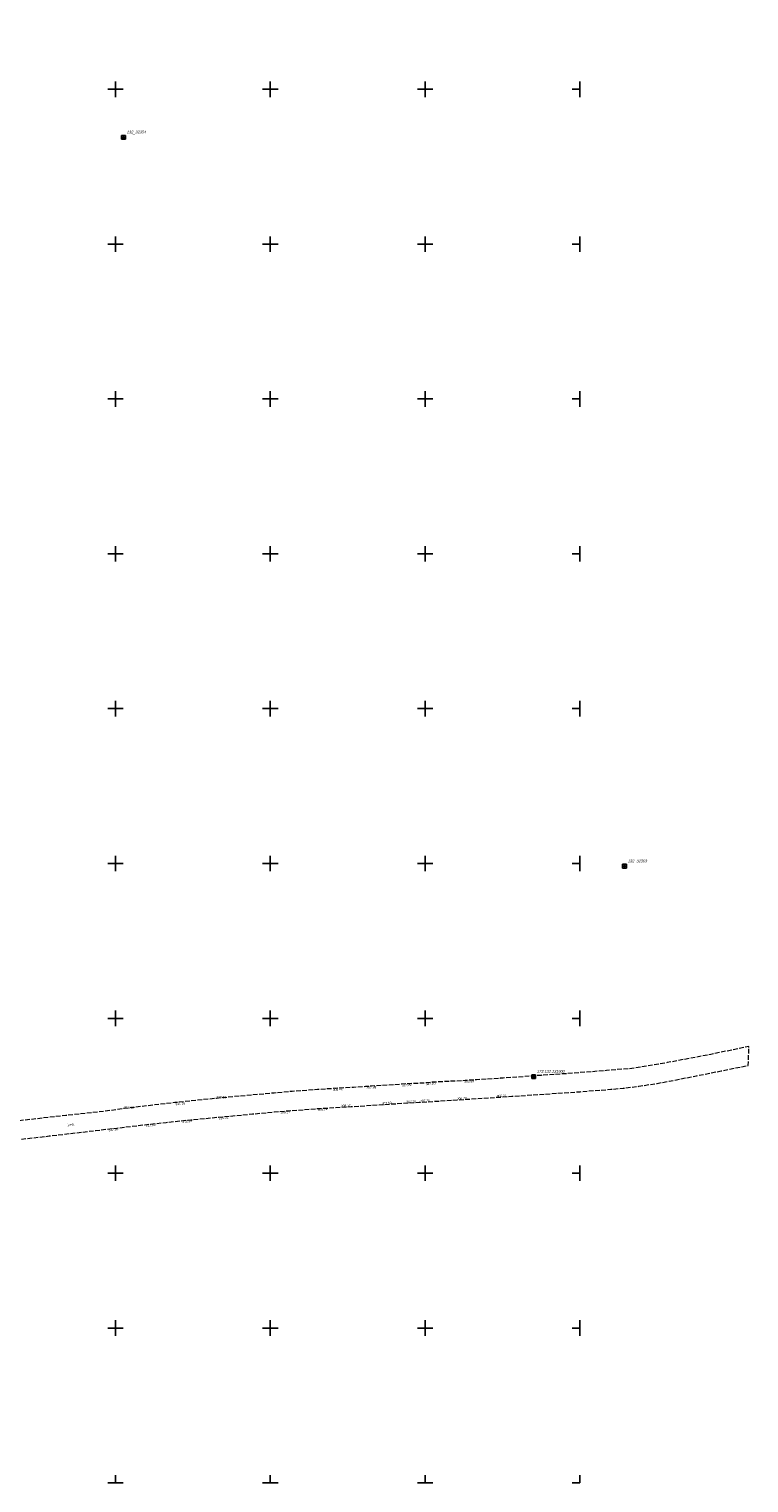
# Model space of a CAD drawing. Header units: metres. Extents: x 7423100 to 7431699, y 5527887 to 5533362.
# Tile 111 of 114: x 7428622 to 7428855, y 5529500 to 5529969. Entities that reach past the tile are written whole.
import ezdxf
from ezdxf.enums import TextEntityAlignment as Align

# ---------------------------------------------------------------- set-up
doc = ezdxf.new("R2010")
doc.units = ezdxf.units.M
doc.header["$MEASUREMENT"] = 0
doc.linetypes.add('1.5_0.5', pattern=[2, 1.5, -0.5])
doc.layers.get('0').update_dxf_attribs({"color": 2, "linetype": 'CONTINUOUS', "lineweight": 5})
for name, color, linetype in [('jezdnia', 7, 'CONTINUOUS'), ('jezdnia-Atr17', 7, 'CONTINUOUS'), ('pikieta sztuczna', 7, 'CONTINUOUS'), ('pikieta sztuczna-Atr2', 7, 'CONTINUOUS'), ('Szczegółowa osnowa geodezyjna pozioma', 7, 'CONTINUOUS'), ('Szczegółowa osnowa geodezyjna pozioma-Atr103', 7, 'CONTINUOUS'), ('Wstawianie ramki sekcyjnej z opisem', 7, 'CONTINUOUS')]:
    doc.layers.add(name, color=color, linetype=linetype)
doc.styles.get("Standard").update_dxf_attribs({"font": 'Working1250.shx', "width": 0.75})

# ---------------------------------------------------------------- blocks, each defined once
blk = doc.blocks.new('PW01')
at = {"linetype": 'Continuous', "lineweight": 13}
h = blk.add_hatch(color=0, dxfattribs=at)
edge = h.paths.add_edge_path()
edge.add_arc((0, 0), 0.045, 0, 360)
blk = doc.blocks.new('OSSP')
at = {"color": 0}
for p, q in [((-0.626, 0.625), (-0.626, -0.625)), ((-0.626, 0.625), (-0.626, -0.625)), ((0.624, 0.625), (-0.626, 0.625)), ((0.624, 0.625), (-0.626, 0.625)), ((0.3, 0), (-0.3, 0)), ((0.3, 0), (-0.3, 0)), ((0, -0.3), (0, 0.3)), ((0, -0.3), (0, 0.3)), ((0.624, -0.625), (0.624, 0.625)), ((0.624, -0.625), (0.624, 0.625)), ((-0.626, -0.625), (0.624, -0.625)), ((-0.626, -0.625), (0.624, -0.625))]:
    blk.add_line(p, q, dxfattribs=at)
blk = doc.blocks.new('RAMKA500K')
at = {"color": 0}
for p, q in [((0, 247.5), (0, 250)), ((0, 250), (2.5, 250)), ((47.5, 250), (52.5, 250)), ((50, 247.5), (50, 250)), ((97.5, 250), (102.5, 250)), ((100, 247.5), (100, 250)), ((147.5, 250), (152.5, 250)), ((150, 247.5), (150, 250)), ((197.5, 250), (202.5, 250)), ((200, 247.5), (200, 250)), ((247.5, 250), (252.5, 250)), ((250, 247.5), (250, 250)), ((297.5, 250), (302.5, 250)), ((300, 247.5), (300, 250)), ((347.5, 250), (352.5, 250)), ((350, 247.5), (350, 250)), ((397.5, 250), (400, 250)), ((400, 247.5), (400, 250)), ((0, 197.5), (0, 202.5)), ((50, 197.5), (50, 202.5)), ((100, 197.5), (100, 202.5)), ((150, 197.5), (150, 202.5)), ((200, 197.5), (200, 202.5)), ((250, 197.5), (250, 202.5)), ((300, 197.5), (300, 202.5)), ((350, 197.5), (350, 202.5)), ((400, 197.5), (400, 202.5)), ((0, 200), (2.5, 200)), ((47.5, 200), (52.5, 200)), ((97.5, 200), (102.5, 200)), ((147.5, 200), (152.5, 200)), ((197.5, 200), (202.5, 200)), ((247.5, 200), (252.5, 200)), ((297.5, 200), (302.5, 200)), ((347.5, 200), (352.5, 200)), ((397.5, 200), (400, 200)), ((0, 147.5), (0, 152.5)), ((50, 147.5), (50, 152.5)), ((100, 147.5), (100, 152.5)), ((150, 147.5), (150, 152.5)), ((200, 147.5), (200, 152.5)), ((250, 147.5), (250, 152.5)), ((300, 147.5), (300, 152.5)), ((350, 147.5), (350, 152.5)), ((400, 147.5), (400, 152.5)), ((0, 150), (2.5, 150)), ((47.5, 150), (52.5, 150)), ((97.5, 150), (102.5, 150)), ((147.5, 150), (152.5, 150)), ((197.5, 150), (202.5, 150)), ((247.5, 150), (252.5, 150)), ((297.5, 150), (302.5, 150)), ((347.5, 150), (352.5, 150)), ((397.5, 150), (400, 150)), ((0, 97.5), (0, 102.5)), ((0, 100), (2.5, 100)), ((47.5, 100), (52.5, 100)), ((50, 97.5), (50, 102.5)), ((97.5, 100), (102.5, 100)), ((100, 97.5), (100, 102.5)), ((147.5, 100), (152.5, 100)), ((150, 97.5), (150, 102.5)), ((197.5, 100), (202.5, 100)), ((200, 97.5), (200, 102.5)), ((247.5, 100), (252.5, 100)), ((250, 97.5), (250, 102.5)), ((297.5, 100), (302.5, 100)), ((300, 97.5), (300, 102.5)), ((347.5, 100), (352.5, 100)), ((350, 97.5), (350, 102.5)), ((397.5, 100), (400, 100)), ((400, 97.5), (400, 102.5)), ((0, 47.5), (0, 52.5)), ((50, 47.5), (50, 52.5)), ((100, 47.5), (100, 52.5)), ((150, 47.5), (150, 52.5)), ((200, 47.5), (200, 52.5)), ((250, 47.5), (250, 52.5)), ((300, 47.5), (300, 52.5)), ((350, 47.5), (350, 52.5)), ((400, 47.5), (400, 52.5)), ((0, 50), (2.5, 50)), ((47.5, 50), (52.5, 50)), ((97.5, 50), (102.5, 50)), ((147.5, 50), (152.5, 50)), ((197.5, 50), (202.5, 50)), ((247.5, 50), (252.5, 50)), ((297.5, 50), (302.5, 50)), ((347.5, 50), (352.5, 50)), ((397.5, 50), (400, 50)), ((0, 0), (0, 2.5)), ((0, 0), (2.5, 0)), ((47.5, 0), (52.5, 0)), ((50, 0), (50, 2.5)), ((97.5, 0), (102.5, 0)), ((100, 0), (100, 2.5)), ((147.5, 0), (152.5, 0)), ((150, 0), (150, 2.5)), ((197.5, 0), (202.5, 0)), ((200, 0), (200, 2.5)), ((247.5, 0), (252.5, 0)), ((250, 0), (250, 2.5)), ((297.5, 0), (302.5, 0)), ((300, 0), (300, 2.5)), ((347.5, 0), (352.5, 0)), ((350, 0), (350, 2.5)), ((397.5, 0), (400, 0)), ((400, 0), (400, 2.5))]:
    blk.add_line(p, q, dxfattribs=at)

msp = doc.modelspace()

# ---------------------------------------------------------------- linework, layer by layer
at = {"layer": 'jezdnia', "color": 7, "linetype": '1.5_0.5', "lineweight": 18, "flags": 128}
msp.add_lwpolyline([(7428749.74, 5529629.12), (7428745.97, 5529628.93), (7428745.08, 5529628.9), (7428730.71, 5529627.97), (7428726.85, 5529627.73), (7428719.83, 5529627.29), (7428715.2, 5529627.01), (7428707.05, 5529626.4), (7428701.3, 5529625.89), (7428688.2, 5529624.7), (7428682.57, 5529624.18), (7428669.16, 5529622.79), (7428660.16, 5529621.76), (7428652.78, 5529620.87), (7428650.62, 5529620.53), (7428644.44, 5529619.74), (7428633.96, 5529618.66), (7428606.69, 5529615.51), (7428602.86, 5529615.84), (7428593.06, 5529615.47), (7428588.3, 5529616.11), (7428583.78, 5529617.16), (7428581.7, 5529618.24), (7428580.94, 5529619.32), (7428580.76, 5529640.44), (7428580.85, 5529641), (7428580.86, 5529647.98), (7428580.93, 5529655.59), (7428581.17, 5529667.58), (7428581.72, 5529687.04), (7428582.85, 5529713.23), (7428583.06, 5529719.38), (7428584.12, 5529738.25), (7428584.62, 5529745.55), (7428585.82, 5529762.72), (7428586.16, 5529768.17), (7428587.34, 5529788), (7428587.7, 5529798.11), (7428581.67, 5529798.27), (7428580.91, 5529784.94), (7428578.84, 5529753.1), (7428577.18, 5529727.56), (7428576.99, 5529720.44), (7428576.78, 5529719.65), (7428576.47, 5529718.18), (7428576.19, 5529710.14), (7428575.81, 5529700.94), (7428575.39, 5529686.38), (7428574.76, 5529669.31), (7428574.52, 5529655.41), (7428574.26, 5529644.54), (7428574.25, 5529638.35), (7428574.24, 5529623.9), (7428574.24, 5529617.59), (7428574.23, 5529615.92), (7428574.24, 5529607.58), (7428574.28, 5529594.8), (7428574.35, 5529578.53), (7428574.26, 5529575.31), (7428574.32, 5529566.67), (7428580.67, 5529567.35), (7428580.64, 5529575.18), (7428580.86, 5529582.81), (7428580.97, 5529595.75), (7428581.13, 5529598.76), (7428581.46, 5529600.31), (7428581.98, 5529601.66), (7428582.69, 5529602.96), (7428583.65, 5529604.05), (7428584.81, 5529604.92), (7428586.11, 5529605.57), (7428588.02, 5529606.19), (7428589.98, 5529606.72), (7428592.9, 5529607.37), (7428595.85, 5529607.96), (7428598.8, 5529608.44), (7428603.76, 5529609.16), (7428605.76, 5529609.38), (7428614.68, 5529610.43), (7428628.62, 5529612.02), (7428643.51, 5529613.78), (7428650.43, 5529614.58), (7428659.42, 5529615.64), (7428666.35, 5529616.42), (7428674.32, 5529617.24), (7428683.27, 5529618.1), (7428694.23, 5529619.13), (7428701.2, 5529619.78), (7428706.21, 5529620.18), (7428715.14, 5529620.85), (7428726.12, 5529621.5), (7428739.1, 5529622.36), (7428748.07, 5529622.9), (7428778.02, 5529624.83), (7428790.4, 5529625.66), (7428800.03, 5529626.33), (7428810.03, 5529627.1), (7428814, 5529627.46), (7428818.98, 5529628.06), (7428824.9, 5529629.02), (7428828.86, 5529629.73), (7428837.69, 5529631.46), (7428845.57, 5529633.02), (7428854.38, 5529634.82), (7428854.59, 5529640.92), (7428842.27, 5529638.37), (7428828.23, 5529635.7), (7428816.75, 5529633.79), (7428813.93, 5529633.63), (7428808.63, 5529633.15), (7428798.02, 5529632.3), (7428787.53, 5529631.6), (7428779.88, 5529631.04), (7428775.22, 5529630.73), (7428774.26, 5529630.64), (7428766.55, 5529630.15), (7428762.9, 5529629.92), (7428752.24, 5529629.35), (7428751.35, 5529629.23)], close=True, dxfattribs=at)

# ---------------------------------------------------------------- block references
at = {"layer": 'pikieta sztuczna', "color": 7, "linetype": 'Continuous', "lineweight": 13}
for p in [(7428751.35, 5529629.23), (7428762.9, 5529629.92), (7428719.83, 5529627.29), (7428730.71, 5529627.97), (7428745.08, 5529628.9), (7428776.34, 5529624.77), (7428652.78, 5529620.87), (7428669.16, 5529622.79), (7428682.57, 5529624.18), (7428706.21, 5529620.18), (7428715.14, 5529620.85), (7428726.12, 5529621.5), (7428739.1, 5529622.36), (7428743.8, 5529622.66), (7428748.07, 5529622.9), (7428760.07, 5529623.68), (7428659.42, 5529615.64), (7428674.32, 5529617.24), (7428683.27, 5529618.1), (7428650.43, 5529614.58)]:
    msp.add_blockref('PW01', p, dxfattribs=at)
at = {"layer": 'Szczegółowa osnowa geodezyjna pozioma', "color": 7, "linetype": 'Continuous', "lineweight": 18}
for p in [(7428652.58, 5529934.46), (7428814.43, 5529699.12), (7428785.07, 5529631.17)]:
    msp.add_blockref('OSSP', p, dxfattribs=at)
at = {"layer": 'Wstawianie ramki sekcyjnej z opisem', "color": 7, "linetype": 'Continuous', "lineweight": 13}
for p in [(7428400, 5529750), (7428400, 5529500)]:
    msp.add_blockref('RAMKA500K', p, dxfattribs=at)

# ---------------------------------------------------------------- texts
at = {"layer": 'jezdnia-Atr17', "color": 7, "width": 0.9}
msp.add_text('j.mb.', height=0.75, rotation=5.884, dxfattribs=at).set_placement((7428634.6, 5529615.2))
at = {"layer": 'pikieta sztuczna-Atr2', "color": 7, "width": 0.9}
for s, rotation, p in [('307.10', 3.013, (7428750.15, 5529629.17)), ('306.59', 3.061, (7428762.6, 5529629.9)), ('308.46', 3.586, (7428720.18, 5529627.31)), ('307.88', 3.702, (7428731.04, 5529627.99)), ('307.29', 3.702, (7428742.39, 5529628.73)), ('309.17', 4.565, (7428703.27, 5529619.95)), ('308.74', 3.387, (7428715.3, 5529620.86)), ('311.89', 6.422, (7428659.74, 5529615.68)), ('310.99', 5.874, (7428671.54, 5529616.95)), ('310.41', 5.369, (7428683.33, 5529618.11)), ('312.54', 6.594, (7428647.71, 5529614.27))]:
    msp.add_text(s, height=0.75, rotation=rotation, dxfattribs=at).set_placement(p, align=Align.TOP_LEFT)
for s, p in [('310.39', (7428682.57, 5529624.18)), ('312.12', (7428652.78, 5529620.87))]:
    msp.add_text(s, height=0.75, dxfattribs=at).set_placement(p)
for s, rotation, p in [('306.72', 3.623, (7428760.29, 5529623.67)), ('306.21', 3.782, (7428773.18, 5529624.51)), ('311.16', 5.918, (7428669.42, 5529621.93)), ('308.17', 3.388, (7428722.83, 5529621.31)), ('307.60', 3.791, (7428736.02, 5529622.16)), ('307.28', 3.445, (7428743.99, 5529622.65)), ('307.26', 3.624, (7428748.42, 5529622.92))]:
    msp.add_text(s, height=0.75, rotation=rotation, dxfattribs=at).set_placement(p)
at = {"layer": 'Szczegółowa osnowa geodezyjna pozioma-Atr103', "color": 7, "oblique": 15, "width": 0.9}
for s, p in [('132_32354', (7428653.58, 5529935.46)), ('132_32363', (7428815.43, 5529700.12)), ('173.132.131900', (7428786.07, 5529632.17))]:
    msp.add_text(s, height=0.9, dxfattribs=at).set_placement(p, align=Align.BOTTOM_LEFT)

doc.saveas('drawing.dxf')
